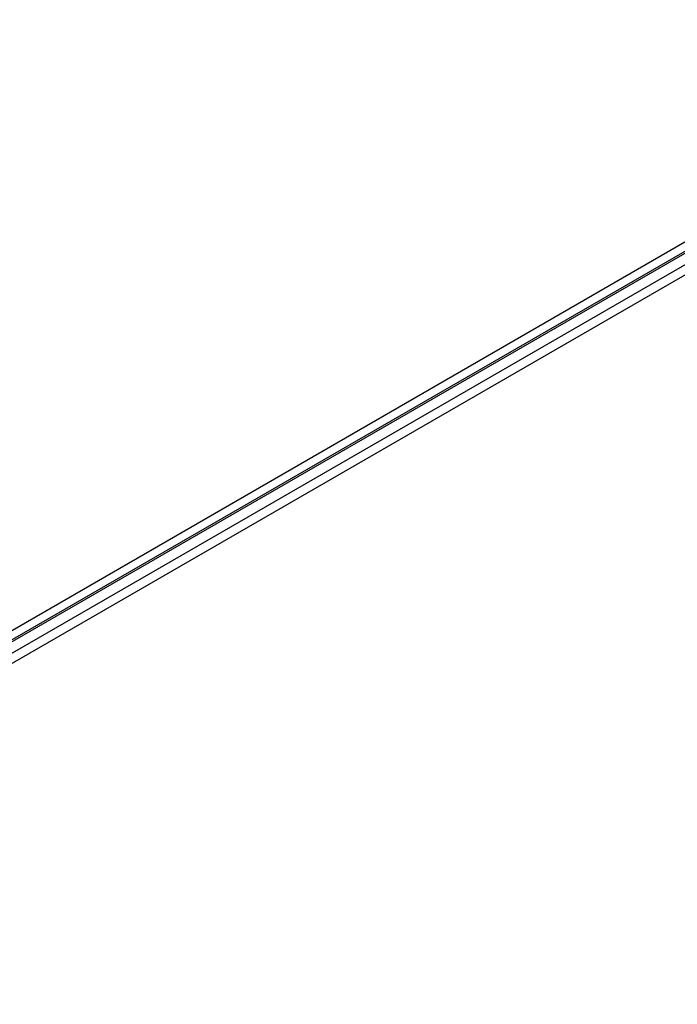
# Model space of a CAD drawing. Header units: millimetres. Extents: x 0 to 287, y 0 to 200.
# Tile 38 of 45: x 255 to 268, y 115 to 134. Entities that reach past the tile are written whole.
import ezdxf

# ---------------------------------------------------------------- set-up
doc = ezdxf.new("R2010")
doc.units = ezdxf.units.MM
doc.layers.add('134.126_BW4_CTM-', color=7, linetype='Continuous')
doc.layers.add('Standard', color=7, linetype='Continuous')

# ---------------------------------------------------------------- blocks, each defined once
blk = doc.blocks.new('SE')
at = {"layer": '134.126_BW4_CTM-', "color": 7, "linetype": 'Continuous'}
for p, q in [((243.249, 115.643), (275.917, 134.504)), ((276.173, 134.465), (243.384, 115.535)), ((276.227, 134.46), (243.438, 115.529)), ((243.631, 115.418), (276.688, 134.504)), ((276.78, 134.361), (243.715, 115.271))]:
    blk.add_line(p, q, dxfattribs=at)

msp = doc.modelspace()

# ---------------------------------------------------------------- block references
at = {"layer": 'Standard'}
msp.add_blockref('SE', (0, 0), dxfattribs=at)

doc.saveas('drawing.dxf')
